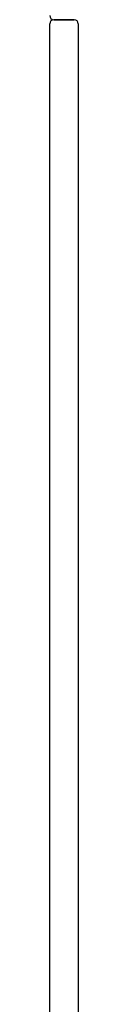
# Model space of a CAD drawing. Header units: metres. Extents: x 15.7 to 54.8, y -39.7 to 1.1.
# Tile 118 of 256: x 37.7453 to 37.7593, y -39.1387 to -38.6538. Entities that reach past the tile are written whole.
import ezdxf

# ---------------------------------------------------------------- set-up
doc = ezdxf.new("R2010")
doc.units = ezdxf.units.M
doc.header["$MEASUREMENT"] = 0
doc.layers.add('2D', color=252, linetype='Continuous')

# ---------------------------------------------------------------- blocks, each defined once
blk = doc.blocks.new('2D_QYOS_600')
for p, q in [((2.42804, -1.857), (2.43804, -1.857)), ((2.43804, -1.857), (2.42804, -1.857)), ((2.42604, -2.743), (2.42604, -1.859)), ((2.44004, -1.859), (2.44004, -2.743))]:
    blk.add_line(p, q)
for centre, start, end in [((2.42804, -1.855), 180, 270), ((2.42804, -1.859), 90, 180), ((2.43804, -1.859), 0, 90)]:
    blk.add_arc(centre, 0.002, start, end)

msp = doc.modelspace()

# ---------------------------------------------------------------- block references
at = {"layer": '2D'}
msp.add_blockref('2D_QYOS_600', (35.31925, -36.79677), dxfattribs=at)

doc.saveas('drawing.dxf')
